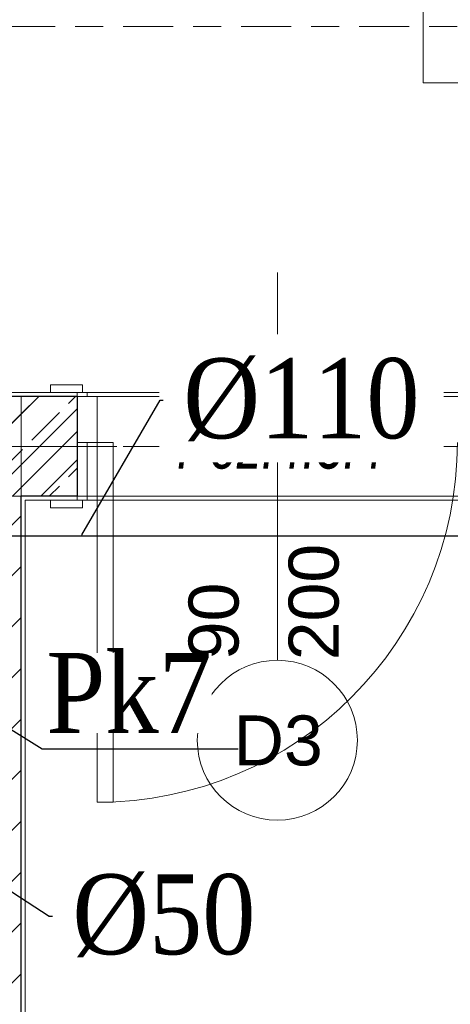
# Model space of a CAD drawing. Header units: millimetres. Extents: x -52968 to 399385, y -141133 to 110561.
# Tile 126 of 146: x 84126 to 85202, y -110938 to -108476. Entities that reach past the tile are written whole.
import ezdxf
from ezdxf import colors
from ezdxf.entities.mleader import LeaderData, LeaderLine
from ezdxf.math import Vec2, Vec3

# ---------------------------------------------------------------- set-up
doc = ezdxf.new("R2010")
doc.units = ezdxf.units.MM
for name, pattern in [('SIM-Wegliniec-21.07.2025-Parter$0$Kropki i Kreski', [360, 180, -90, 0, -90]), ('SIM-Wegliniec-21.07.2025-Parter$0$Przerywana długa', [390, 250, -140]), ('SIM-Wegliniec-21.07.2025-Parter$0$Przerywana podwójnie', [295, 125, -50, 70, -50])]:
    doc.linetypes.add(name, pattern=pattern)
doc.layers.add('_xref', color=250, linetype='Continuous')
for name, color, linetype, lineweight in [('RR_IWK_opisy', 7, 'Continuous', 0), ('RR_ks_podposadzkowa', 32, 'Kanalizacja', 30), ('SIM-Wegliniec-21.07.2025-Parter$0$Nowe_A-Belki-Wieniec_Nr_pióra__69', 250, 'Continuous', 0), ('SIM-Wegliniec-21.07.2025-Parter$0$Nowe_A-Belki-Wieniec_Nr_pióra__90', 250, 'Continuous', 0), ('SIM-Wegliniec-21.07.2025-Parter$0$Nowe_A-Konstrukcja Opis_Nr_pióra__58', 250, 'Continuous', 0), ('SIM-Wegliniec-21.07.2025-Parter$0$Nowe_A-Konstrukcja_Nr_pióra__1', 250, 'Continuous', 0), ('SIM-Wegliniec-21.07.2025-Parter$0$Nowe_A-Osi_Nr_pióra__20', 250, 'Continuous', 0), ('SIM-Wegliniec-21.07.2025-Parter$0$Nowe_A-Posadzki_Nr_pióra__89', 250, 'Continuous', 0), ('SIM-Wegliniec-21.07.2025-Parter$0$Nowe_A-PPOŻ_Nr_pióra__20', 250, 'Continuous', 0), ('SIM-Wegliniec-21.07.2025-Parter$0$Nowe_A-Strefy-Parter_Nr_pióra__94', 250, 'Continuous', 0), ('SIM-Wegliniec-21.07.2025-Parter$0$Nowe_A-Ściany-Wewnętrzne', 250, 'Continuous', 0), ('SIM-Wegliniec-21.07.2025-Parter$0$Nowe_A-Ściany-Wewnętrzne_Nr_pióra__27', 250, 'Continuous', 0), ('SIM-Wegliniec-21.07.2025-Parter$0$Nowe_A-Ściany-Wewnętrzne_Nr_pióra__47', 250, 'Continuous', 0), ('SIM-Wegliniec-21.07.2025-Parter$0$Nowe_Drzwi Archicad_Nr_pióra__23', 250, 'Continuous', 0), ('SIM-Wegliniec-21.07.2025-Parter$0$Nowe_Drzwi Archicad_Nr_pióra__27', 250, 'Continuous', 0), ('SIM-Wegliniec-21.07.2025-Parter$0$Nowe_Drzwi Archicad_Nr_pióra__3', 250, 'Continuous', 0), ('SIM-Wegliniec-21.07.2025-Parter$0$Nowe_Drzwi Archicad_Nr_pióra__47', 250, 'Continuous', 0), ('SIM-Wegliniec-21.07.2025-Parter$0$Nowe_Znaczniki drzwi Archicada_Nr_pióra__2', 250, 'Continuous', 0), ('SIM-Wegliniec-21.07.2025-Parter$0$Nowe_Znaczniki drzwi Archicada_Nr_pióra__45', 250, 'Continuous', 0), ('SIM-Wegliniec-21.07.2025-Parter$0$Nowe_Znaczniki drzwi Archicada_Nr_pióra__7', 250, 'Continuous', 0)]:
    doc.layers.add(name, color=color, linetype=linetype, lineweight=lineweight)
doc.styles.add('Garamond', font='GARA.TTF')
doc.styles.add('SIM-Wegliniec-21.07.2025-Parter$0$STYL_AUTOMATYCZNY_1', font='arial.ttf')
doc.styles.add('SIM-Wegliniec-21.07.2025-Parter$0$STYL_AUTOMATYCZNY_6', font='arial.ttf', dxfattribs={"width": 0.7})
doc.styles.get("Standard").update_dxf_attribs({"font": 'arial.ttf'})
doc.linetypes.add('Kanalizacja', pattern='A,25,0,["◄",Standard,S=5,R=0,X=-5,Y=-2.5],0', length=25)
pattern_1 = [(45, (0, 0), (-63.63961, 63.63961), [])]
pattern_2 = [(0, (0, 0), (0, 86.60254), [0, -50]), (0, (25, 43.3), (0, 86.60254), [0, -50])]

# ---------------------------------------------------------------- blocks, each defined once
blk = doc.blocks.new('SIM-Wegliniec-21.07.2025-Parter')
at = {"layer": 'SIM-Wegliniec-21.07.2025-Parter$0$Nowe_A-Konstrukcja_Nr_pióra__1', "linetype": 'Continuous', "lineweight": 13}
h = blk.add_hatch(dxfattribs=at)
h.set_pattern_fill('Beton_zbrojony', color=256, style=0, pattern_type=2)
h.set_pattern_definition([(45, (0, 0), (-91.92388, 91.92388), []), (45, (-45.96, 45.96), (-91.92388, 91.92388), [97.5, -32.5])])
h.paths.add_polyline_path([(84270.1, -109417.6), (83880.1, -109417.6), (83880.1, -109667.6), (84270.1, -109667.6)])
at = {"layer": 'SIM-Wegliniec-21.07.2025-Parter$0$Nowe_A-Ściany-Wewnętrzne', "linetype": 'Continuous', "lineweight": 0, "true_color": 0x000000}
h = blk.add_hatch(dxfattribs=at)
h.set_pattern_fill('Tynk', color=18, style=0, pattern_type=2)
h.set_pattern_definition(pattern_2)
h.paths.add_polyline_path([(81935.1, -109417.6), (84270.1, -109417.6), (84270.1, -109407.6), (81935.1, -109407.6)])
at = {"layer": 'SIM-Wegliniec-21.07.2025-Parter$0$Nowe_A-Ściany-Wewnętrzne', "linetype": 'Continuous', "lineweight": 0}
h = blk.add_hatch(dxfattribs=at)
h.set_pattern_fill('Bloczki_ceramiczne', color=256, style=0, pattern_type=2)
h.set_pattern_definition(pattern_1)
h.paths.add_polyline_path([(83880.1, -109667.6), (84130.1, -109667.6), (84130.1, -109417.6), (83880.1, -109417.6)])
h = blk.add_hatch(dxfattribs=at)
h.set_pattern_fill('Bloczki_ceramiczne', color=256, style=0, pattern_type=2)
h.set_pattern_definition(pattern_1)
h.paths.add_polyline_path([(84130.1, -109667.6), (84270.1, -109667.6), (84270.1, -109417.6), (84130.1, -109417.6)])
h = blk.add_hatch(dxfattribs=at)
h.set_pattern_fill('Bloczki_ceramiczne', color=256, style=0, pattern_type=2)
h.set_pattern_definition(pattern_1)
h.paths.add_polyline_path([(83880.1, -109677.6), (84130.1, -109677.6), (84130.1, -109667.6), (83880.1, -109667.6)])
h = blk.add_hatch(dxfattribs=at)
h.set_pattern_fill('Bloczki_ceramiczne', color=256, style=0, pattern_type=2)
h.set_pattern_definition(pattern_1)
h.paths.add_polyline_path([(84130.1, -112272.6), (84130.1, -109677.6), (83880.1, -109677.6), (83880.1, -112272.6)])
at = {"layer": 'SIM-Wegliniec-21.07.2025-Parter$0$Nowe_A-Ściany-Wewnętrzne', "linetype": 'Continuous', "lineweight": 0, "true_color": 0x000000}
h = blk.add_hatch(dxfattribs=at)
h.set_pattern_fill('Tynk', color=18, style=0, pattern_type=2)
h.set_pattern_definition(pattern_2)
h.paths.add_polyline_path([(84130.1, -109677.6), (84140.1, -109677.6), (84140.1, -109667.6), (84130.1, -109667.6)])
h = blk.add_hatch(dxfattribs=at)
h.set_pattern_fill('Tynk', color=18, style=0, pattern_type=2)
h.set_pattern_definition(pattern_2)
h.paths.add_polyline_path([(84140.1, -112262.6), (84140.1, -109677.6), (84130.1, -109677.6), (84130.1, -112262.6)])
h = blk.add_hatch(dxfattribs=at)
h.set_pattern_fill('Tynk', color=18, style=0, pattern_type=2)
h.set_pattern_definition(pattern_2)
h.paths.add_polyline_path([(84270.1, -109667.6), (84140.1, -109667.6), (84140.1, -109677.6), (84270.1, -109677.6)])
at = {"layer": 'SIM-Wegliniec-21.07.2025-Parter$0$Nowe_A-Belki-Wieniec_Nr_pióra__69', "linetype": 'SIM-Wegliniec-21.07.2025-Parter$0$Kropki i Kreski', "lineweight": 13}
blk.add_line((70505.1, -109542.6), (85505.1, -109542.6), dxfattribs=at)
at = {"layer": 'SIM-Wegliniec-21.07.2025-Parter$0$Nowe_A-Belki-Wieniec_Nr_pióra__90', "linetype": 'SIM-Wegliniec-21.07.2025-Parter$0$Przerywana długa', "lineweight": 13}
for p, q in [((70630.1, -109417.6), (85380.1, -109417.6)), ((84130.1, -109667.6), (85630.1, -109667.6)), ((84130.1, -109667.6), (84130.1, -116917.6))]:
    blk.add_line(p, q, dxfattribs=at)
at = {"layer": 'SIM-Wegliniec-21.07.2025-Parter$0$Nowe_A-Konstrukcja_Nr_pióra__1', "linetype": 'Continuous', "lineweight": 13, "flags": 128}
blk.add_lwpolyline([(84270.1, -109417.6), (83880.1, -109417.6), (83880.1, -109667.6), (84270.1, -109667.6)], close=True, dxfattribs=at)
at = {"layer": 'SIM-Wegliniec-21.07.2025-Parter$0$Nowe_A-Osi_Nr_pióra__20', "linetype": 'SIM-Wegliniec-21.07.2025-Parter$0$Przerywana podwójnie', "lineweight": 13}
for p, q in [((63144.7, -108492.6), (90961.9, -108492.6)), ((63144.7, -109542.6), (90961.9, -109542.6))]:
    blk.add_line(p, q, dxfattribs=at)
at = {"layer": 'SIM-Wegliniec-21.07.2025-Parter$0$Nowe_A-Posadzki_Nr_pióra__89', "linetype": 'Continuous', "lineweight": 13, "flags": 128}
for points in [[(70630.1, -109417.6), (85380.1, -109417.6), (85380.1, -107567.6), (70630.1, -107567.6)], [(72130.1, -116907.6), (84130.1, -116907.6), (84130.1, -109417.6), (72130.1, -109417.6), (72130.1, -109667.6), (74550.1, -109667.6), (74550.1, -112537.6), (72130.1, -112537.6), (72130.1, -109667.6)], [(85515.1, -109667.6), (84130.1, -109667.6), (84130.1, -116907.6), (84140.1, -116907.6), (84140.1, -112387.6), (86575, -112387.6), (86575, -110552.6), (85515.1, -110552.6)]]:
    blk.add_lwpolyline(points, close=True, dxfattribs=at)
at = {"layer": 'SIM-Wegliniec-21.07.2025-Parter$0$Nowe_A-PPOŻ_Nr_pióra__20', "linetype": 'Continuous', "lineweight": 13, "flags": 128}
blk.add_lwpolyline([(85134.4, -108633.6), (85134.4, -107932.3), (85370.1, -107932.3), (85370.1, -108633.6)], close=True, dxfattribs=at)
at = {"layer": 'SIM-Wegliniec-21.07.2025-Parter$0$Nowe_A-Strefy-Parter_Nr_pióra__94', "linetype": 'Continuous', "lineweight": 13, "flags": 128}
for points in [[(70640.1, -107577.6), (70640.1, -109407.6), (85370.1, -109407.6), (85370.1, -107577.6)], [(84140.1, -111762.6), (84980.1, -111762.6), (84980.1, -112262.6), (86700, -112262.6), (86700, -110562.6), (85505.1, -110562.6), (85505.1, -109677.6), (84140.1, -109677.6)]]:
    blk.add_lwpolyline(points, close=True, dxfattribs=at)
at = {"layer": 'SIM-Wegliniec-21.07.2025-Parter$0$Nowe_A-Ściany-Wewnętrzne_Nr_pióra__27', "linetype": 'Continuous', "lineweight": 25}
for p, q in [((84130.1, -109417.6), (83880.1, -109417.6)), ((84270.1, -109417.6), (84130.1, -109417.6)), ((84270.1, -109417.6), (84270.1, -109532.6)), ((84270.1, -109532.6), (84270.1, -109667.6)), ((84130.1, -109677.6), (84130.1, -109667.6)), ((84140.1, -109667.6), (84130.1, -109667.6)), ((84130.1, -109677.6), (84130.1, -109667.6)), ((84130.1, -112272.6), (84130.1, -109677.6)), ((84270.1, -109667.6), (84140.1, -109667.6))]:
    blk.add_line(p, q, dxfattribs=at)
at = {"layer": 'SIM-Wegliniec-21.07.2025-Parter$0$Nowe_A-Ściany-Wewnętrzne_Nr_pióra__47', "linetype": 'Continuous', "lineweight": 15}
for p, q in [((84270.1, -109407.6), (84203.1, -109407.6)), ((84270.1, -109407.6), (84270.1, -109417.6)), ((84270.1, -109407.6), (84270.1, -109417.6)), ((84270.1, -109677.6), (84203.1, -109677.6))]:
    blk.add_line(p, q, dxfattribs=at)
at = {"layer": 'SIM-Wegliniec-21.07.2025-Parter$0$Nowe_A-Ściany-Wewnętrzne_Nr_pióra__47', "linetype": 'Continuous', "lineweight": 15, "flags": 128}
for points in [[(84270.1, -109407.6), (81935.1, -109407.6)], [(84140.1, -112262.6), (84140.1, -109677.6)], [(84140.1, -109677.6), (84270.1, -109677.6)]]:
    blk.add_lwpolyline(points, dxfattribs=at)
at = {"layer": 'SIM-Wegliniec-21.07.2025-Parter$0$Nowe_Drzwi Archicad_Nr_pióra__23', "linetype": 'Continuous', "lineweight": 15}
for p, q in [((84270.1, -109417.6), (84270.1, -109532.6)), ((84320.1, -109417.6), (84270.1, -109417.6)), ((84320.1, -109532.6), (84320.1, -109417.6)), ((84270.1, -109532.6), (84320.1, -109532.6))]:
    blk.add_line(p, q, dxfattribs=at)
at = {"layer": 'SIM-Wegliniec-21.07.2025-Parter$0$Nowe_Drzwi Archicad_Nr_pióra__27', "linetype": 'Continuous', "lineweight": 25}
for p, q in [((84270.1, -109417.6), (84270.1, -109532.6)), ((84270.1, -109417.6), (84270.1, -109532.6)), ((84270.1, -109532.6), (84270.1, -109667.6)), ((84270.1, -109532.6), (84270.1, -109667.6))]:
    blk.add_line(p, q, dxfattribs=at)
at = {"layer": 'SIM-Wegliniec-21.07.2025-Parter$0$Nowe_Drzwi Archicad_Nr_pióra__3', "linetype": 'Continuous', "lineweight": 13}
for p, q in [((84283.1, -109388.6), (84203.1, -109388.6)), ((84203.1, -109388.6), (84203.1, -109407.6)), ((84283.1, -109407.6), (84283.1, -109388.6)), ((84203.1, -109407.6), (84283.1, -109407.6)), ((84270.1, -109407.6), (84270.1, -109417.6)), ((84295.1, -109407.6), (84270.1, -109407.6)), ((84270.1, -109417.6), (84295.1, -109417.6)), ((84295.1, -109417.6), (84295.1, -109407.6)), ((84270.1, -109532.6), (84270.1, -109677.6)), ((84295.1, -109532.6), (84270.1, -109532.6)), ((84295.1, -109677.6), (84295.1, -109532.6)), ((84320.1, -110432.6), (84320.1, -109532.6)), ((84320.1, -109532.6), (84360.1, -109532.6)), ((84360.1, -109532.6), (84360.1, -110432.6)), ((84283.1, -109677.6), (84203.1, -109677.6)), ((84203.1, -109677.6), (84203.1, -109696.6)), ((84270.1, -109677.6), (84295.1, -109677.6)), ((84283.1, -109696.6), (84283.1, -109677.6)), ((84203.1, -109696.6), (84283.1, -109696.6)), ((84360.1, -110432.6), (84320.1, -110432.6))]:
    blk.add_line(p, q, dxfattribs=at)
blk.add_arc((84320.1, -109532.6), 900, 270, 0, dxfattribs=at)
at = {"layer": 'SIM-Wegliniec-21.07.2025-Parter$0$Nowe_Drzwi Archicad_Nr_pióra__47', "linetype": 'Continuous', "lineweight": 15}
for p, q in [((84270.1, -109407.6), (84203.1, -109407.6)), ((84270.1, -109407.6), (84203.1, -109407.6)), ((84270.1, -109407.6), (84270.1, -109417.6)), ((84270.1, -109407.6), (84270.1, -109417.6)), ((84270.1, -109407.6), (84270.1, -109417.6)), ((84270.1, -109677.6), (84203.1, -109677.6)), ((84270.1, -109677.6), (84203.1, -109677.6))]:
    blk.add_line(p, q, dxfattribs=at)
at = {"layer": 'SIM-Wegliniec-21.07.2025-Parter$0$Nowe_Znaczniki drzwi Archicada_Nr_pióra__2', "linetype": 'Continuous', "lineweight": 13, "flags": 128}
blk.add_lwpolyline([(84570.1, -110277.6, 1), (84970.1, -110277.6, 1)], format="xyb", close=True, dxfattribs=at)
at = {"layer": 'SIM-Wegliniec-21.07.2025-Parter$0$Nowe_Znaczniki drzwi Archicada_Nr_pióra__45', "linetype": 'Continuous', "lineweight": 15}
blk.add_line((84770.1, -110077.6), (84770.1, -109107.6), dxfattribs=at)
at = {"layer": 'SIM-Wegliniec-21.07.2025-Parter$0$Nowe_A-Konstrukcja Opis_Nr_pióra__58', "linetype": 'Continuous', "lineweight": 13, "insert": (84519.4, -109600), "char_height": 125, "attachment_point": 7, "style": 'SIM-Wegliniec-21.07.2025-Parter$0$STYL_AUTOMATYCZNY_6'}
blk.add_mtext('\\A1;{\\pql;\\fArial|b0|i1|c238|p0;\\W0.700000;Poz.4.3.4}', dxfattribs=at)
at = {"layer": 'SIM-Wegliniec-21.07.2025-Parter$0$Nowe_Znaczniki drzwi Archicada_Nr_pióra__7', "lineweight": 13, "char_height": 125, "attachment_point": 7, "rotation": 90, "style": 'SIM-Wegliniec-21.07.2025-Parter$0$STYL_AUTOMATYCZNY_1'}
for s, insert in [('\\A1;{\\pql;\\pt0;\\fArial|b0|i0|c238|p0;\\W1.000000;200\\fArial|b0|i0|c238|p0;\\W1.000000;\\A1{\\H.66x;\\S^  ;}\\fArial|b0|i0|c238|p0;\\W1.000000;\\fArial|b0|i0|c238|p0;\\W1.000000;}', (84959.7, -110077.6)), ('\\A1;{\\pql;\\pt0;\\fArial|b0|i0|c238|p0;\\W1.000000;90\\fArial|b0|i0|c238|p0;\\W1.000000;\\A1{\\H.66x;\\S^  ;}\\fArial|b0|i0|c238|p0;\\W1.000000;\\fArial|b0|i0|c238|p0;\\W1.000000;}', (84709.7, -110077.6))]:
    blk.add_mtext(s, dxfattribs=dict(at, insert=insert))
at = {"layer": 'SIM-Wegliniec-21.07.2025-Parter$0$Nowe_Znaczniki drzwi Archicada_Nr_pióra__7', "lineweight": 13, "insert": (84660.5, -110342.3), "char_height": 125, "attachment_point": 7, "style": 'SIM-Wegliniec-21.07.2025-Parter$0$STYL_AUTOMATYCZNY_1'}
blk.add_mtext('\\A1;{\\pql;\\pt0;\\fArial|b0|i0|c238|p0;\\W1.000000;D3\\fArial|b0|i0|c238|p0;\\W1.000000;\\fArial|b0|i0|c238|p0;\\W1.000000;\\fArial|b0|i0|c238|p0;\\W1.000000;}', dxfattribs=at)

msp = doc.modelspace()

# ---------------------------------------------------------------- block references
at = {"layer": '_xref'}
msp.add_blockref('SIM-Wegliniec-21.07.2025-Parter', (0, 0), dxfattribs=at)

# ---------------------------------------------------------------- next in the draw order: linework, layer by layer
at = {"layer": 'RR_ks_podposadzkowa', "ltscale": 50}
msp.add_line((86875.1, -109767.6), (78295.1, -109767.6), dxfattribs=at)

# ---------------------------------------------------------------- next in the draw order: leaders
at = {"layer": 'RR_IWK_opisy'}
ml = msp.add_multileader_mtext('Standard', dxfattribs=at)
ml.set_content('Pk7', color=256, style='Garamond')
ml.set_leader_properties()
ml.build(insert=Vec2(0, 0))
ml.multileader.update_dxf_attribs({"text_left_attachment_type": 6, "text_right_attachment_type": 6, "arrow_head_size": 100})
ctx = ml.context
ctx.base_point, ctx.char_height, ctx.arrow_head_size, ctx.plane_origin = Vec3(84188.7, -110299.2), 200, 100, Vec3(83852.1, -205166.4)
ctx.left_attachment, ctx.right_attachment = 6, 6
notes = []
notes.append((ctx, [(0, (1, 1, 0), (84182.7, -110299.2), (1, 0), 8, [(0, [(83780.1, -110049.6)], 0, [])])]))
ctx.mtext.insert = Vec3(84192.7, -110059.2)
ctx.mtext.has_bg_fill, ctx.mtext.bg_color, ctx.mtext.bg_scale_factor, ctx.mtext.bg_transparency, ctx.mtext.use_window_bg_color = 1, -1027028792, 1, 0, 1
ml = msp.add_multileader_mtext('Standard', dxfattribs=at)
ml.set_content('\\fGaramond|b0|i0;%%c50', color=256, style='Garamond')
ml.set_leader_properties()
ml.build(insert=Vec2(0, 0))
ml.multileader.update_dxf_attribs({"has_text_frame": 1, "text_left_attachment_type": 2, "text_right_attachment_type": 2})
ctx = ml.context
ctx.base_point, ctx.char_height, ctx.landing_gap_size, ctx.plane_origin = Vec3(84207.8, -110717.2), 200, 50, Vec3(-64077.7, 84292.7)
ctx.left_attachment, ctx.right_attachment = 2, 2
notes.append((ctx, [(0, (1, 1, 0), (84199.8, -110717.2), (1, 0), 8, [(0, [(83828.9, -110477.6)], 0, [])])]))
ctx.mtext.insert = Vec3(84257.8, -110612.6)
ctx.mtext.has_bg_fill, ctx.mtext.bg_color, ctx.mtext.bg_scale_factor, ctx.mtext.bg_transparency, ctx.mtext.use_window_bg_color = 1, -1027028792, 1.3, 0, 1
for ctx, leaders in notes:
    for number, flags, end, landing, length, lines in leaders:
        leader = LeaderData()
        leader.index, (leader.has_last_leader_line, leader.has_dogleg_vector, leader.attachment_direction) = number, flags
        leader.last_leader_point, leader.dogleg_vector, leader.dogleg_length = Vec3(end), Vec3(landing), length
        for number, points, colour, breaks in lines:
            line = LeaderLine()
            line.index, line.vertices, line.color, line.breaks = number, Vec3.list(points), colors.encode_raw_color(colour), breaks
            leader.lines.append(line)
        ctx.leaders.append(leader)

# ---------------------------------------------------------------- next in the draw order: leaders
ml = msp.add_multileader_mtext('Standard', dxfattribs=at)
ml.set_content('\\fGaramond|b0|i0;%%c110', color=256, style='Garamond')
ml.set_leader_properties()
ml.build(insert=Vec2(0, 0))
ml.multileader.update_dxf_attribs({"has_text_frame": 1, "text_left_attachment_type": 2, "text_right_attachment_type": 2})
ctx = ml.context
ctx.base_point, ctx.char_height, ctx.landing_gap_size, ctx.plane_origin = Vec3(84435, -109426.9), 200, 50, Vec3(-65540.8, 86121.7)
ctx.left_attachment, ctx.right_attachment = 2, 2
notes = []
notes.append((ctx, [(0, (1, 1, 0), (84477, -109426.8), (1, 0), 8, [(0, [(84279.3, -109767.6)], 0, [])])]))
ctx.mtext.insert = Vec3(84535, -109322.3)
ctx.mtext.has_bg_fill, ctx.mtext.bg_color, ctx.mtext.bg_scale_factor, ctx.mtext.bg_transparency, ctx.mtext.use_window_bg_color = 1, -1027028792, 1.3, 0, 1
for ctx, leaders in notes:
    for number, flags, end, landing, length, lines in leaders:
        leader = LeaderData()
        leader.index, (leader.has_last_leader_line, leader.has_dogleg_vector, leader.attachment_direction) = number, flags
        leader.last_leader_point, leader.dogleg_vector, leader.dogleg_length = Vec3(end), Vec3(landing), length
        for number, points, colour, breaks in lines:
            line = LeaderLine()
            line.index, line.vertices, line.color, line.breaks = number, Vec3.list(points), colors.encode_raw_color(colour), breaks
            leader.lines.append(line)
        ctx.leaders.append(leader)

doc.saveas('drawing.dxf')
